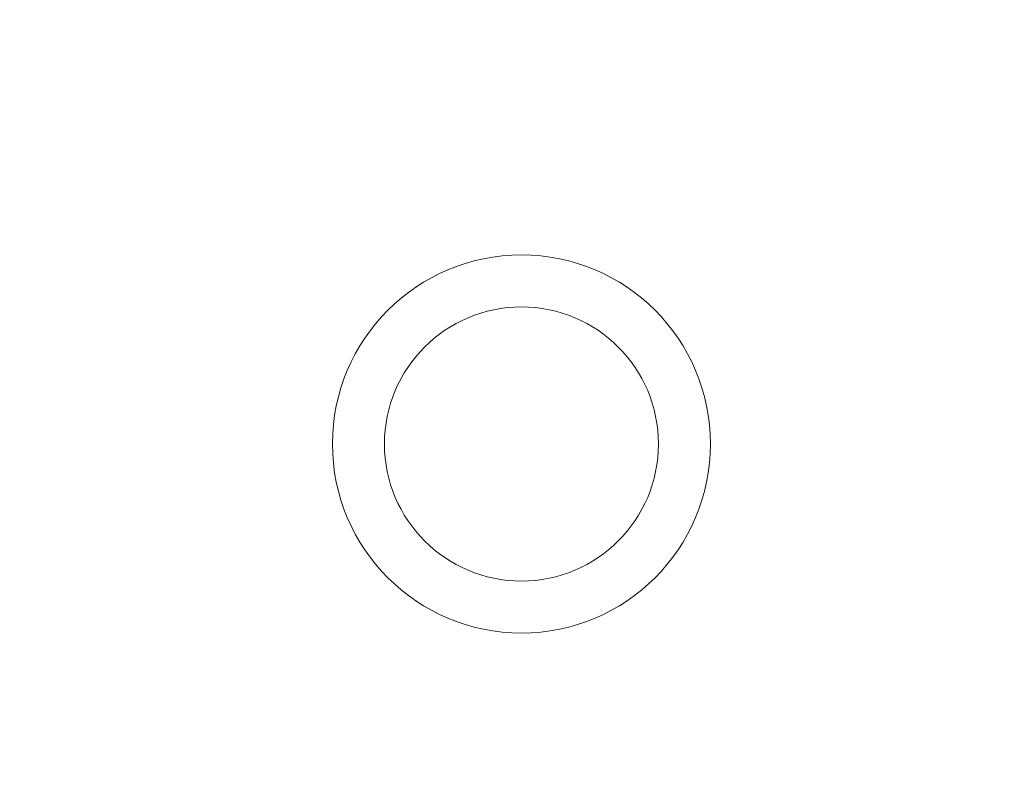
# Model space of a CAD drawing. Header units: millimetres. Extents: x 5980700 to 6194397, y -12939 to 2351883.
# Tile 73 of 124: x 6036539 to 6036701, y -2279 to -2154. Entities that reach past the tile are written whole.
import ezdxf

# ---------------------------------------------------------------- set-up
doc = ezdxf.new("R2010")
doc.units = ezdxf.units.MM
doc.layers.add('P-SANR-FIXT', color=6, linetype='Continuous', lineweight=9)

# ---------------------------------------------------------------- blocks, each defined once
blk = doc.blocks.new('Deca_Cuba de Embutir Universal Oval_L_37 - L_37_17_Branco Gelo GE17-3871355-PLANTA DE CAIMENTO DE PISOS - TÉRREO')
at = {"layer": 'P-SANR-FIXT', "color": 90, "lineweight": 5}
for centre, radius in [((0.1773241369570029, 1.184385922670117e-13), 31.04433031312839), ((0.1773352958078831, 1.184385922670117e-13), 22.49998291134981)]:
    blk.add_circle(centre, radius, dxfattribs=at)
for points, knots in [([(-249.9661680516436, 8.541033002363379e-11), (-249.9487605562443, 5.576945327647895), (-249.2309886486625, 16.62909343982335), (-246.115976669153, 32.87857124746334), (-240.931060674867, 48.86985488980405), (-233.6497721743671, 64.65930090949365), (-224.5382467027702, 79.66567800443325), (-215.2553353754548, 91.77789523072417), (-206.9657915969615, 101.0462082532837), (-198.1805707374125, 109.9407754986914), (-186.0096777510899, 120.6046998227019), (-172.55398435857, 130.4356117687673), (-161.18810142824, 137.6568931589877), (-149.2540249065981, 144.5623275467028), (-133.4974984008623, 152.4759765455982), (-113.7195315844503, 160.5714865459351), (-96.19751944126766, 166.2871145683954), (-81.88559020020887, 170.1341858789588), (-67.45751990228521, 173.4712949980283), (-52.53989968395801, 176.1199207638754), (-37.44757654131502, 178.0282909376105), (-27.40042868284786, 178.960591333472), (-21.09363908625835, 179.3664571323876), (-18.56730052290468, 179.5008466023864)], [-1, -1, -1, -1, -0.9708333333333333, -0.9416666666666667, -0.9125, -0.8833333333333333, -0.8541666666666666, -0.825, -0.8104166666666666, -0.7958333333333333, -0.7666666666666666, -0.7374999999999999, -0.7229166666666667, -0.7083333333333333, -0.6791666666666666, -0.6499999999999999, -0.6208333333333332, -0.60625, -0.5916666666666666, -0.5625, -0.5479166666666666, -0.5333333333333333, -0.5236298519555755, -0.5236298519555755, -0.5236298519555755, -0.5236298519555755]), ([(18.56693176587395, 179.5008772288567), (21.09312667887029, 179.3664990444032), (27.94088860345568, 178.9258176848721), (39.06697626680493, 177.8662240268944), (51.99215843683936, 176.1386276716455), (64.77571085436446, 173.9312076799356), (77.27974407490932, 171.2698468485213), (89.56807652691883, 168.1304425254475), (101.7120111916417, 164.5054827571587), (113.5788694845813, 160.4323892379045), (125.04125262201, 155.9571231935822), (136.1546241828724, 151.0465540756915), (146.9865604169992, 145.6826588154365), (157.4180866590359, 139.9219055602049), (167.3378583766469, 133.82832487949), (176.7905614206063, 127.3612064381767), (185.8370916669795, 120.4928035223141), (194.3773779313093, 113.2961635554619), (202.3209972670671, 105.850585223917), (209.6999008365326, 98.10956802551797), (216.5656575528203, 90.03681551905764), (222.8414178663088, 81.71890648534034), (228.4618392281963, 73.24640232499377), (233.4439695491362, 64.57105873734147), (239.2929150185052, 52.66577943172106), (244.9629843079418, 37.4610872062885), (249.0120068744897, 18.99355938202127), (249.9462737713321, 6.37365180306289), (249.9661680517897, 1.343178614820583e-10)], [-0.4763701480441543, -0.4763701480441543, -0.4763701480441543, -0.4763701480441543, -0.4666666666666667, -0.45, -0.4333333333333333, -0.4166666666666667, -0.4, -0.3833333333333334, -0.3666666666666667, -0.35, -0.3333333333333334, -0.3166666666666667, -0.3, -0.2833333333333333, -0.2666666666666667, -0.25, -0.2333333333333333, -0.2166666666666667, -0.2, -0.1833333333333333, -0.1666666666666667, -0.15, -0.1333333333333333, -0.1166666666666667, -0.1, -0.06666666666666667, -0.03333333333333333, 0, 0, 0, 0]), ([(249.9661680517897, 1.331533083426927e-10), (249.9487605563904, -5.576945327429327), (249.2309886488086, -16.62909343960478), (246.115976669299, -32.87857124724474), (240.9310606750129, -48.86985488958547), (233.6497721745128, -64.65930090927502), (224.5382467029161, -79.66567800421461), (215.2553353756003, -91.77789523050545), (206.9657915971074, -101.0462082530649), (198.180570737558, -109.9407754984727), (186.0096777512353, -120.6046998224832), (172.5539843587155, -130.4356117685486), (161.1881014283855, -137.656893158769), (149.2540249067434, -144.5623275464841), (133.4974984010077, -152.4759765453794), (113.7195315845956, -160.5714865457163), (96.19751944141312, -166.2871145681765), (81.88559020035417, -170.1341858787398), (67.45751990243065, -173.4712949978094), (52.53989968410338, -176.1199207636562), (37.44757654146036, -178.0282909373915), (25.60058598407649, -179.1276033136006), (13.14112405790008, -179.8284308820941), (0.0001121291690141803, -180.0736605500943), (-13.14157257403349, -179.8284000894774), (-26.14073191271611, -179.0972557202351), (-39.06697626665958, -177.8662240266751), (-51.99215843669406, -176.1386276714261), (-64.7757108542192, -173.9312076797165), (-77.2797440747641, -171.269846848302), (-89.56807652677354, -168.130442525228), (-101.7120111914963, -164.5054827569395), (-113.578869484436, -160.4323892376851), (-125.0412526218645, -155.9571231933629), (-136.1546241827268, -151.0465540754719), (-146.9865604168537, -145.682658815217), (-157.4180866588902, -139.9219055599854), (-167.3378583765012, -133.8283248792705), (-176.7905614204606, -127.3612064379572), (-185.8370916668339, -120.4928035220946), (-194.3773779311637, -113.2961635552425), (-202.3209972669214, -105.8505852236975), (-209.6999008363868, -98.1095680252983), (-216.5656575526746, -90.03681551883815), (-222.8414178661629, -81.71890648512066), (-228.4618392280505, -73.24640232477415), (-233.4439695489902, -64.57105873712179), (-239.2929150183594, -52.66577943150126), (-244.9629843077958, -37.46108720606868), (-249.0120068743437, -18.99355938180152), (-249.9462737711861, -6.373651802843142), (-249.9661680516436, 8.54113087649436e-11)], [-1, -1, -1, -1, -0.9708333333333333, -0.9416666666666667, -0.9125, -0.8833333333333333, -0.8541666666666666, -0.825, -0.8104166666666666, -0.7958333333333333, -0.7666666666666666, -0.7374999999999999, -0.7229166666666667, -0.7083333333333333, -0.6791666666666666, -0.6499999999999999, -0.6208333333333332, -0.60625, -0.5916666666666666, -0.5625, -0.5479166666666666, -0.5333333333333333, -0.5166666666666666, -0.5, -0.4833333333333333, -0.4666666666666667, -0.45, -0.4333333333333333, -0.4166666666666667, -0.4, -0.3833333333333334, -0.3666666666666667, -0.35, -0.3333333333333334, -0.3166666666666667, -0.3, -0.2833333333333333, -0.2666666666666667, -0.25, -0.2333333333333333, -0.2166666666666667, -0.2, -0.1833333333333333, -0.1666666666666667, -0.15, -0.1333333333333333, -0.1166666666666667, -0.1, -0.06666666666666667, -0.03333333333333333, 0, 0, 0, 0])]:
    blk.add_open_spline(points, degree=3, knots=knots, dxfattribs=at)
blk = doc.blocks.new('BE-PMSa-MOD-ARQ-CONEXAODOFUTURO-EX-000-R_rvt-1-PLANTA DE CAIMENTO DE PISOS - TÉRREO')
at = {"layer": 'P-SANR-FIXT', "color": 250, "lineweight": 5}
blk.add_blockref('Deca_Cuba de Embutir Universal Oval_L_37 - L_37_17_Branco Gelo GE17-3871355-PLANTA DE CAIMENTO DE PISOS - TÉRREO', (-3853.61484510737, -2223.341005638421), dxfattribs=at)

msp = doc.modelspace()

# ---------------------------------------------------------------- block references
at = {"lineweight": 5}
msp.add_blockref('BE-PMSa-MOD-ARQ-CONEXAODOFUTURO-EX-000-R_rvt-1-PLANTA DE CAIMENTO DE PISOS - TÉRREO', (6040474.816446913, 0), dxfattribs=at)

doc.saveas('drawing.dxf')
